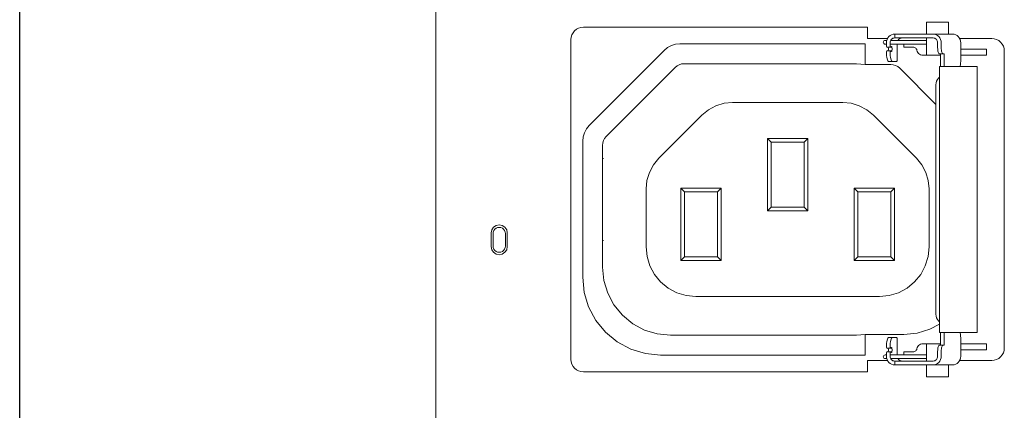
# Model space of a CAD drawing. Header units: millimetres. Extents: x 94562 to 148980, y -25377 to 3008.
# Tile 73 of 140: x 100778 to 100858, y -22695 to -22664. Entities that reach past the tile are written whole.
import ezdxf

# ---------------------------------------------------------------- set-up
doc = ezdxf.new("R2010")
doc.units = ezdxf.units.MM
doc.layers.add('tt_symbole', color=40, linetype='Continuous')

# ---------------------------------------------------------------- blocks, each defined once
blk = doc.blocks.new('IT_szafa_stojąca_42U')
blk.add_line((289.4091, 1608.811), (289.4091, 1797.7235))
blk = doc.blocks.new('PDU_(18)C13_(6)C19')
at = {"layer": 'tt_symbole', "lineweight": 5}
for p, q in [((0, 5.75376), (0, 0)), ((0.26297, 1.69084), (0.26272, 1.69037)), ((0.2835, 1.69063), (0.26286, 1.69063)), ((0.26331, 1.69126), (0.26297, 1.69084)), ((0.26371, 1.69159), (0.26331, 1.69126)), ((0.26417, 1.69185), (0.26371, 1.69159)), ((0.26467, 1.69201), (0.26417, 1.69185)), ((0.26518, 1.69205), (0.26467, 1.69201)), ((0.26524, 1.69205), (0.26518, 1.69205)), ((0.26529, 1.69205), (0.26524, 1.69205)), ((0.26535, 1.69205), (0.26529, 1.69205)), ((0.26543, 1.69205), (0.26535, 1.69205)), ((0.2655, 1.69205), (0.26543, 1.69205)), ((0.26558, 1.69205), (0.2655, 1.69205)), ((0.26567, 1.69205), (0.26558, 1.69205)), ((0.26576, 1.69205), (0.26567, 1.69205)), ((0.27776, 1.69205), (0.26576, 1.69205)), ((0.27826, 1.69205), (0.27776, 1.69205)), ((0.27888, 1.69205), (0.27826, 1.69205)), ((0.27958, 1.69205), (0.27888, 1.69205)), ((0.2804, 1.69205), (0.27958, 1.69205)), ((0.28131, 1.69205), (0.2804, 1.69205)), ((0.28228, 1.69205), (0.28131, 1.69205)), ((0.28332, 1.69205), (0.28228, 1.69205)), ((0.2844, 1.69205), (0.28332, 1.69205)), ((0.28743, 1.69205), (0.2844, 1.69205)), ((0.28793, 1.69201), (0.28743, 1.69205)), ((0.28842, 1.69185), (0.28793, 1.69201)), ((0.28886, 1.69159), (0.28842, 1.69185)), ((0.28926, 1.69126), (0.28886, 1.69159)), ((0.28958, 1.69084), (0.28926, 1.69126)), ((0.28982, 1.69037), (0.28958, 1.69084)), ((0.30271, 1.69173), (0.32136, 1.69173)), ((0.32276, 1.69159), (0.32136, 1.69173)), ((0.32411, 1.69119), (0.32276, 1.69159)), ((0.32536, 1.69052), (0.32411, 1.69119)), ((0.1319, 1.68485), (0.13386, 1.68645)), ((0.13386, 1.68645), (0.13608, 1.68765)), ((0.13608, 1.68765), (0.13849, 1.68837)), ((0.13849, 1.68837), (0.141, 1.68862)), ((0.141, 1.68862), (0.24803, 1.68862)), ((0.2604, 1.68717), (0.26071, 1.68667)), ((0.26071, 1.68667), (0.26286, 1.68667)), ((0.26257, 1.68985), (0.26253, 1.68933)), ((0.26253, 1.68933), (0.26253, 1.68717)), ((0.26253, 1.68848), (0.26483, 1.68848)), ((0.26286, 1.68667), (0.26253, 1.68717)), ((0.26272, 1.69037), (0.26257, 1.68985)), ((0.26286, 1.68667), (0.26285, 1.68667)), ((0.26326, 1.68705), (0.26286, 1.68667)), ((0.26339, 1.68705), (0.26326, 1.68705)), ((0.2635, 1.68684), (0.26339, 1.68705)), ((0.2636, 1.68645), (0.2635, 1.68684)), ((0.26364, 1.68592), (0.2636, 1.68645)), ((0.2636, 1.68484), (0.26364, 1.68537)), ((0.26364, 1.68537), (0.26364, 1.68592)), ((0.26483, 1.68848), (0.2835, 1.68848)), ((0.27588, 1.68671), (0.27631, 1.68667)), ((0.27631, 1.68667), (0.27672, 1.68656)), ((0.27672, 1.68656), (0.2771, 1.68635)), ((0.2771, 1.68635), (0.27743, 1.68609)), ((0.27743, 1.68609), (0.27769, 1.68576)), ((0.27769, 1.68576), (0.2779, 1.68538)), ((0.2779, 1.68538), (0.27803, 1.68498)), ((0.27803, 1.68498), (0.27822, 1.6843)), ((0.28997, 1.68985), (0.28982, 1.69037)), ((0.29001, 1.68933), (0.28997, 1.68985)), ((0.29001, 1.68638), (0.29001, 1.68933)), ((0.29004, 1.68569), (0.29001, 1.68638)), ((0.2901, 1.68501), (0.29004, 1.68569)), ((0.29021, 1.6844), (0.2901, 1.68501)), ((0.32644, 1.68963), (0.32536, 1.69052)), ((0.32735, 1.68855), (0.32644, 1.68963)), ((0.32801, 1.68731), (0.32735, 1.68855)), ((0.32842, 1.68596), (0.32801, 1.68731)), ((0.32856, 1.68458), (0.32842, 1.68596)), ((0.08858, 1.64153), (0.1319, 1.68485)), ((0.26253, 1.68412), (0.26286, 1.68462)), ((0.26283, 1.68462), (0.26285, 1.68462)), ((0.26285, 1.68462), (0.26286, 1.68462)), ((0.26286, 1.68462), (0.26326, 1.68424)), ((0.26326, 1.68424), (0.26339, 1.68424)), ((0.26339, 1.68424), (0.2635, 1.68445)), ((0.2635, 1.68445), (0.2636, 1.68484)), ((0.27822, 1.6843), (0.27856, 1.68367)), ((0.27856, 1.68367), (0.27901, 1.68313)), ((0.27901, 1.68313), (0.27957, 1.68267)), ((0.27957, 1.68267), (0.28019, 1.68234)), ((0.28019, 1.68234), (0.28088, 1.68213)), ((0.28088, 1.68213), (0.2816, 1.68206)), ((0.2816, 1.68206), (0.29175, 1.68206)), ((0.29035, 1.68385), (0.29021, 1.6844)), ((0.29051, 1.68341), (0.29035, 1.68385)), ((0.29069, 1.68308), (0.29051, 1.68341)), ((0.2909, 1.68287), (0.29069, 1.68308)), ((0.29113, 1.6828), (0.2909, 1.68287)), ((0.29319, 1.6828), (0.29113, 1.6828)), ((0.32856, 1.51299), (0.32856, 1.68458)), ((0.08581, 1.63735), (0.08699, 1.63958)), ((0.08699, 1.63958), (0.08858, 1.64153)), ((0.08482, 1.63244), (0.08507, 1.63494)), ((0.08507, 1.63494), (0.08581, 1.63735)), ((0.08482, 1.55398), (0.08482, 1.63244)), ((0.08568, 1.54519), (0.08482, 1.55398)), ((0.08825, 1.53674), (0.08568, 1.54519)), ((0.0924, 1.52895), (0.08825, 1.53674)), ((0.098, 1.52213), (0.0924, 1.52895)), ((0.10482, 1.51653), (0.098, 1.52213)), ((0.29382, 1.51477), (0.29382, 1.52192)), ((0.303, 1.5216), (0.30289, 1.52192)), ((0.30314, 1.52106), (0.303, 1.5216)), ((0.30325, 1.52045), (0.30314, 1.52106)), ((0.30331, 1.51977), (0.30325, 1.52045)), ((0.11261, 1.51237), (0.10482, 1.51653)), ((0.27856, 1.5139), (0.27901, 1.51444)), ((0.27901, 1.51444), (0.27957, 1.51488)), ((0.27957, 1.51488), (0.28019, 1.51522)), ((0.28019, 1.51522), (0.28088, 1.51542)), ((0.28088, 1.51542), (0.2816, 1.51549)), ((0.2816, 1.51549), (0.29175, 1.51549)), ((0.29035, 1.51372), (0.29051, 1.51416)), ((0.29051, 1.51416), (0.29069, 1.51449)), ((0.29069, 1.51449), (0.2909, 1.5147)), ((0.2909, 1.5147), (0.29113, 1.51477)), ((0.29113, 1.51477), (0.29319, 1.51477)), ((0.29319, 1.51477), (0.29382, 1.51477)), ((0.30333, 1.51908), (0.30331, 1.51977)), ((0.30333, 1.50824), (0.30333, 1.51908)), ((0.12106, 1.50981), (0.11261, 1.51237)), ((0.12986, 1.50895), (0.12106, 1.50981)), ((0.24803, 1.50895), (0.12986, 1.50895)), ((0.2604, 1.51344), (0.2607, 1.51295)), ((0.26072, 1.5109), (0.2604, 1.5104)), ((0.2607, 1.51295), (0.26286, 1.51295)), ((0.26286, 1.5109), (0.26072, 1.5109)), ((0.26287, 1.51295), (0.26253, 1.51344)), ((0.26253, 1.5104), (0.26286, 1.5109)), ((0.26253, 1.5104), (0.26253, 1.50824)), ((0.26285, 1.51295), (0.26283, 1.51295)), ((0.26286, 1.51295), (0.26285, 1.51295)), ((0.26287, 1.51295), (0.26286, 1.51295)), ((0.26286, 1.5109), (0.26289, 1.51087)), ((0.26326, 1.51331), (0.26287, 1.51295)), ((0.26289, 1.51087), (0.26326, 1.51052)), ((0.26339, 1.51333), (0.26326, 1.51331)), ((0.26326, 1.51052), (0.26339, 1.51051)), ((0.2635, 1.51312), (0.26339, 1.51333)), ((0.26339, 1.51051), (0.2635, 1.51072)), ((0.2636, 1.51272), (0.2635, 1.51312)), ((0.2635, 1.51072), (0.2636, 1.51112)), ((0.26364, 1.5122), (0.2636, 1.51272)), ((0.2636, 1.51112), (0.26364, 1.51163)), ((0.26364, 1.51163), (0.26364, 1.5122)), ((0.27588, 1.51084), (0.27631, 1.51088)), ((0.27631, 1.51088), (0.27672, 1.51101)), ((0.27672, 1.51101), (0.2771, 1.51122)), ((0.2771, 1.51122), (0.27743, 1.51148)), ((0.27743, 1.51148), (0.27769, 1.51181)), ((0.27769, 1.51181), (0.2779, 1.51219)), ((0.2779, 1.51219), (0.27803, 1.51259)), ((0.27803, 1.51259), (0.27822, 1.51327)), ((0.27822, 1.51327), (0.27856, 1.5139)), ((0.29001, 1.51119), (0.29004, 1.51188)), ((0.29001, 1.50824), (0.29001, 1.51119)), ((0.29004, 1.51188), (0.2901, 1.51255)), ((0.2901, 1.51255), (0.29021, 1.51317)), ((0.29021, 1.51317), (0.29035, 1.51372)), ((0.32644, 1.50792), (0.32735, 1.50902)), ((0.32735, 1.50902), (0.32801, 1.51026)), ((0.32801, 1.51026), (0.32842, 1.51159)), ((0.32842, 1.51159), (0.32856, 1.51299)), ((0.26101, 1.50584), (0.24949, 1.50584)), ((0.24949, 1.50584), (0.24949, 1.49928)), ((0.26253, 1.50824), (0.26257, 1.5077)), ((0.26257, 1.5077), (0.26272, 1.50719)), ((0.26272, 1.50719), (0.26297, 1.50673)), ((0.26286, 1.50694), (0.26421, 1.50694)), ((0.26297, 1.50673), (0.26331, 1.50631)), ((0.26331, 1.50631), (0.26371, 1.50597)), ((0.26371, 1.50597), (0.26417, 1.50572)), ((0.26417, 1.50572), (0.26467, 1.50556)), ((0.26421, 1.50694), (0.26483, 1.50694)), ((0.26467, 1.50556), (0.26518, 1.50551)), ((0.26483, 1.50694), (0.2835, 1.50694)), ((0.26518, 1.50551), (0.26524, 1.50551)), ((0.26518, 1.50551), (0.26518, 1.50333)), ((0.26518, 1.50333), (0.27776, 1.50333)), ((0.26524, 1.50551), (0.26529, 1.50551)), ((0.26529, 1.50551), (0.26535, 1.50551)), ((0.26535, 1.50551), (0.26543, 1.50551)), ((0.26543, 1.50551), (0.2655, 1.50551)), ((0.2655, 1.50551), (0.26558, 1.50551)), ((0.26558, 1.50551), (0.26567, 1.50551)), ((0.26567, 1.50551), (0.26576, 1.50551)), ((0.26576, 1.50551), (0.27776, 1.50551)), ((0.27776, 1.50551), (0.27826, 1.50551)), ((0.27776, 1.50333), (0.27826, 1.50333)), ((0.27826, 1.50551), (0.27888, 1.50551)), ((0.27826, 1.50333), (0.27888, 1.50333)), ((0.27888, 1.50551), (0.27958, 1.50551)), ((0.27888, 1.50333), (0.27958, 1.50333)), ((0.27958, 1.50551), (0.2804, 1.50551)), ((0.27958, 1.50333), (0.2804, 1.50333)), ((0.2804, 1.50551), (0.28131, 1.50551)), ((0.2804, 1.50333), (0.28131, 1.50333)), ((0.28131, 1.50551), (0.28228, 1.50551)), ((0.28131, 1.50333), (0.28228, 1.50333)), ((0.28228, 1.50551), (0.28332, 1.50551)), ((0.28228, 1.50333), (0.28332, 1.50333)), ((0.28332, 1.50551), (0.2844, 1.50551)), ((0.28332, 1.50333), (0.2844, 1.50333)), ((0.2844, 1.50551), (0.28743, 1.50551)), ((0.2844, 1.50333), (0.28743, 1.50333)), ((0.28743, 1.50551), (0.28793, 1.50556)), ((0.28743, 1.50333), (0.29867, 1.50333)), ((0.28793, 1.50556), (0.28842, 1.50572)), ((0.28842, 1.50572), (0.28886, 1.50597)), ((0.28886, 1.50597), (0.28926, 1.50631)), ((0.28926, 1.50631), (0.28958, 1.50673)), ((0.28958, 1.50673), (0.28982, 1.50719)), ((0.28982, 1.50719), (0.28997, 1.5077)), ((0.28997, 1.5077), (0.29001, 1.50824)), ((0.29867, 1.50333), (0.29957, 1.50342)), ((0.29957, 1.50342), (0.30044, 1.5037)), ((0.30044, 1.5037), (0.30125, 1.50416)), ((0.30125, 1.50416), (0.30196, 1.50477)), ((0.30196, 1.50477), (0.30254, 1.50551)), ((0.30254, 1.50551), (0.30297, 1.50635)), ((0.30297, 1.50635), (0.30324, 1.50728)), ((0.30324, 1.50728), (0.30333, 1.50824)), ((0.32136, 1.50584), (0.32276, 1.50597)), ((0.32276, 1.50597), (0.32411, 1.50638)), ((0.32411, 1.50638), (0.32536, 1.50703)), ((0.32536, 1.50703), (0.32644, 1.50792)), ((0.24949, 1.49928), (0.08521, 1.49928))]:
    blk.add_line(p, q, dxfattribs=at)
blk.add_lwpolyline([(0.26101, 1.69173), (0.24949, 1.69173), (0.24949, 1.69828), (0.08521, 1.69828), (0.08381, 1.69815), (0.08246, 1.69774), (0.08122, 1.69708), (0.08013, 1.69619), (0.07924, 1.6951), (0.07857, 1.69387), (0.07815, 1.69252), (0.07801, 1.69112), (0.07801, 1.50644, 0.412636), (0.08521, 1.49928)], format="xyb", dxfattribs=at)
for points in [[(0.29638, 1.69424), (0.29638, 1.70115), (0.29589, 1.70115), (0.29449, 1.70115), (0.2924, 1.70115), (0.28993, 1.70115), (0.28747, 1.70115), (0.28538, 1.70115), (0.28399, 1.70115), (0.2835, 1.70115), (0.2835, 1.69424)], [(0.25481, 1.6918), (0.25492, 1.69174), (0.25494, 1.69173)], [(0.26059, 1.69063), (0.26018, 1.69063), (0.25976, 1.69063), (0.25963, 1.69063), (0.25921, 1.69055), (0.25886, 1.69031), (0.25864, 1.68997), (0.25856, 1.68955), (0.25864, 1.68915), (0.25886, 1.6888), (0.25921, 1.68856), (0.25963, 1.68848), (0.25976, 1.68848), (0.26018, 1.68848), (0.2604, 1.68848)], [(0.26518, 1.69424), (0.26425, 1.69415), (0.26335, 1.69387), (0.26253, 1.69341), (0.26179, 1.6928), (0.26121, 1.69206), (0.26076, 1.6912), (0.26049, 1.69028), (0.2604, 1.68933), (0.2604, 1.68717)], [(0.28743, 1.69424), (0.2844, 1.69424), (0.28332, 1.69424), (0.28228, 1.69424), (0.28131, 1.69424), (0.2804, 1.69424), (0.27958, 1.69424), (0.27888, 1.69424), (0.27826, 1.69424), (0.27776, 1.69424), (0.26576, 1.69424), (0.26567, 1.69424), (0.26558, 1.69424), (0.2655, 1.69424), (0.26543, 1.69424), (0.26535, 1.69424), (0.26529, 1.69424), (0.26524, 1.69424), (0.26518, 1.69424), (0.26518, 1.69205)], [(0.26703, 1.69063), (0.26715, 1.69084), (0.26749, 1.69126), (0.26789, 1.69159), (0.26835, 1.69185), (0.26885, 1.69201), (0.26936, 1.69205)], [(0.2835, 1.69205), (0.2835, 1.68206)], [(0.29382, 1.67565), (0.29382, 1.6828), (0.29319, 1.6828), (0.29299, 1.68287), (0.29278, 1.68308), (0.29258, 1.68341), (0.29242, 1.68385), (0.29228, 1.6844), (0.29218, 1.68501), (0.29211, 1.68569), (0.2921, 1.68638), (0.2921, 1.68933), (0.292, 1.69028), (0.29174, 1.6912), (0.29131, 1.69206), (0.29072, 1.6928), (0.29001, 1.69341), (0.28921, 1.69387), (0.28833, 1.69415), (0.28743, 1.69424), (0.29867, 1.69424), (0.29957, 1.69415), (0.30044, 1.69387), (0.30125, 1.69341), (0.30196, 1.6928), (0.30254, 1.69206), (0.30297, 1.6912), (0.30324, 1.69028), (0.30333, 1.68933), (0.30333, 1.67849), (0.30331, 1.67778), (0.30325, 1.67712), (0.30314, 1.67651), (0.303, 1.67597), (0.30289, 1.67565)], [(0.24803, 1.67669), (0.24803, 1.68862)], [(0.26143, 1.68462), (0.26147, 1.68484), (0.26151, 1.68537), (0.26151, 1.68592), (0.26147, 1.68645), (0.26143, 1.68667)], [(0.26374, 1.67849), (0.26631, 1.67849), (0.26639, 1.67852), (0.26646, 1.67863), (0.26653, 1.67878), (0.2666, 1.67901), (0.26664, 1.67928), (0.26668, 1.67959), (0.26669, 1.67992), (0.26671, 1.68028), (0.26671, 1.68848)], [(0.27588, 1.68671), (0.27051, 1.68671), (0.27051, 1.68848)], [(0.30333, 1.68565), (0.30544, 1.68565), (0.31824, 1.68565), (0.31824, 1.68206), (0.30333, 1.68206)], [(0.26286, 1.68462), (0.26071, 1.68462), (0.2604, 1.68412), (0.2604, 1.68385), (0.26042, 1.68281), (0.26049, 1.6818), (0.2606, 1.68088), (0.26075, 1.68006), (0.26093, 1.6794), (0.26114, 1.6789), (0.26136, 1.67859), (0.2616, 1.67849), (0.26374, 1.67849), (0.2635, 1.67859), (0.26326, 1.6789), (0.26306, 1.6794), (0.26288, 1.68006), (0.26272, 1.68088), (0.26261, 1.6818), (0.26254, 1.68281), (0.26253, 1.68385), (0.26253, 1.68412)], [(0.29175, 1.67565), (0.29175, 1.6828)], [(0.28897, 1.65366), (0.26806, 1.67459), (0.26697, 1.67548), (0.26574, 1.67613), (0.26439, 1.67655), (0.26299, 1.67669), (0.24803, 1.67669), (0.2431, 1.67708), (0.24263, 1.67709), (0.24167, 1.67712), (0.24029, 1.67713), (0.2385, 1.67715), (0.23639, 1.67715), (0.23403, 1.67716), (0.23147, 1.67716), (0.22883, 1.67717), (0.14339, 1.67717), (0.14199, 1.67703), (0.14064, 1.67662), (0.1394, 1.67597), (0.13832, 1.67508), (0.09836, 1.63512), (0.09747, 1.63403), (0.09682, 1.6328), (0.0964, 1.63145), (0.09626, 1.63005), (0.09626, 1.55977), (0.09703, 1.55209), (0.09926, 1.5447), (0.1029, 1.5379), (0.10781, 1.53192), (0.11376, 1.52703), (0.12057, 1.5234), (0.12796, 1.52116), (0.13564, 1.5204), (0.22883, 1.5204), (0.23147, 1.5204), (0.23403, 1.52041), (0.23639, 1.52041), (0.2385, 1.52042), (0.24029, 1.52044), (0.24167, 1.52045), (0.24263, 1.52047), (0.2431, 1.52049), (0.24803, 1.52088), (0.27044, 1.52088), (0.27814, 1.52165), (0.28551, 1.52388), (0.29117, 1.52677)], [(0.29117, 1.66937), (0.29051, 1.6688), (0.28986, 1.66798), (0.28938, 1.66705), (0.28908, 1.66605), (0.28897, 1.66499), (0.28897, 1.53258), (0.28908, 1.53152), (0.28938, 1.53052), (0.28986, 1.52959), (0.29051, 1.52877), (0.29117, 1.5282)], [(0.19165, 1.59216), (0.19165, 1.63403)], [(0.21492, 1.63403), (0.21492, 1.59216)], [(0.19381, 1.6319), (0.19381, 1.59431)], [(0.21278, 1.59431), (0.21278, 1.6319)], [(0.09699, 1.62241), (0.0969, 1.62241)], [(0.14154, 1.56353), (0.14154, 1.60541)], [(0.16481, 1.60541), (0.16481, 1.56353), (0.16267, 1.56567), (0.16267, 1.60326)], [(0.24176, 1.56353), (0.24176, 1.60541), (0.24392, 1.60326), (0.24392, 1.56567)], [(0.24176, 1.60541), (0.26503, 1.60541)], [(0.26288, 1.56567), (0.26288, 1.60326), (0.26503, 1.60541), (0.26503, 1.56353)], [(0.14369, 1.60326), (0.14369, 1.56567)], [(0.26288, 1.60326), (0.24392, 1.60326)], [(0.09699, 1.57516), (0.0969, 1.57516)], [(0.16481, 1.56353), (0.14154, 1.56353), (0.14369, 1.56567), (0.16267, 1.56567)], [(0.24803, 1.50895), (0.24803, 1.52088)], [(0.29175, 1.51477), (0.29175, 1.52192)], [(0.2604, 1.51344), (0.2604, 1.5137), (0.26042, 1.51476), (0.26049, 1.51576), (0.2606, 1.51669), (0.26075, 1.51751), (0.26093, 1.51817), (0.26114, 1.51867), (0.26136, 1.51898), (0.2616, 1.51908), (0.26374, 1.51908), (0.2635, 1.51898), (0.26326, 1.51867), (0.26306, 1.51817), (0.26288, 1.51751), (0.26272, 1.51669), (0.26261, 1.51576), (0.26254, 1.51476), (0.26253, 1.5137), (0.26253, 1.51344)], [(0.26671, 1.50909), (0.26671, 1.51728), (0.26669, 1.51763), (0.26668, 1.51797), (0.26664, 1.51828), (0.2666, 1.51855), (0.26653, 1.51877), (0.26646, 1.51894), (0.26639, 1.51905), (0.26631, 1.51908), (0.26374, 1.51908)], [(0.2835, 1.51549), (0.2835, 1.50551)], [(0.29319, 1.51477), (0.29299, 1.5147), (0.29278, 1.51449), (0.29258, 1.51416), (0.29242, 1.51372), (0.29228, 1.51317), (0.29218, 1.51255), (0.29211, 1.51188), (0.2921, 1.51119), (0.2921, 1.50824), (0.292, 1.50728), (0.29174, 1.50635), (0.29131, 1.50551), (0.29072, 1.50477), (0.29001, 1.50416), (0.28921, 1.5037), (0.28833, 1.50342), (0.28743, 1.50333)], [(0.30333, 1.51192), (0.30544, 1.51192), (0.31824, 1.51192), (0.31824, 1.51549), (0.30333, 1.51549)], [(0.2604, 1.50909), (0.26018, 1.50909), (0.25976, 1.50909), (0.25963, 1.50909), (0.25921, 1.50901), (0.25886, 1.50877), (0.25864, 1.50842), (0.25856, 1.50801), (0.25864, 1.5076), (0.25886, 1.50726), (0.25921, 1.50702), (0.25963, 1.50694), (0.25976, 1.50694), (0.26018, 1.50694), (0.26059, 1.50694)], [(0.2604, 1.5104), (0.2604, 1.50824), (0.26049, 1.50728), (0.26076, 1.50635), (0.26121, 1.50551), (0.26179, 1.50477), (0.26253, 1.50416), (0.26335, 1.5037), (0.26425, 1.50342), (0.26518, 1.50333)], [(0.26143, 1.51295), (0.26147, 1.51272), (0.26151, 1.5122), (0.26151, 1.51163), (0.26147, 1.51112), (0.26143, 1.5109)], [(0.2835, 1.50909), (0.26253, 1.50909)], [(0.27588, 1.51084), (0.27051, 1.51084), (0.27051, 1.50909)], [(0.26936, 1.50551), (0.26885, 1.50556), (0.26835, 1.50572), (0.26789, 1.50597), (0.26749, 1.50631), (0.26715, 1.50673), (0.26703, 1.50694)], [(0.2835, 1.50333), (0.2835, 1.49642), (0.28399, 1.49642), (0.28538, 1.49642), (0.28747, 1.49642), (0.28993, 1.49642), (0.2924, 1.49642), (0.29449, 1.49642), (0.29589, 1.49642), (0.29638, 1.49642), (0.29638, 1.50333)], [(0.30274, 1.50584), (0.32136, 1.50584)]]:
    blk.add_lwpolyline(points, dxfattribs=at)
for points in [[(0.29117, 1.67565), (0.29117, 1.52192), (0.29128, 1.52192), (0.29153, 1.52192), (0.29192, 1.52192), (0.29243, 1.52192), (0.29306, 1.52192), (0.29378, 1.52192), (0.30439, 1.52192), (0.30654, 1.52192), (0.30878, 1.52192), (0.31076, 1.52192), (0.31218, 1.52192), (0.31283, 1.52192), (0.31286, 1.52192), (0.31286, 1.67565), (0.31283, 1.67565), (0.31218, 1.67565), (0.31076, 1.67565), (0.30878, 1.67565), (0.30654, 1.67565), (0.30439, 1.67565), (0.29378, 1.67565), (0.29306, 1.67565), (0.29243, 1.67565), (0.29192, 1.67565), (0.29153, 1.67565), (0.29128, 1.67565)], [(0.25644, 1.54277), (0.15014, 1.54277), (0.14456, 1.54333), (0.13918, 1.54495), (0.13424, 1.54759), (0.12989, 1.55116), (0.12633, 1.55549), (0.12368, 1.56045), (0.12206, 1.56581), (0.1215, 1.5714), (0.1215, 1.60487), (0.12199, 1.60976), (0.12342, 1.61445), (0.12572, 1.61878), (0.12885, 1.62259), (0.15372, 1.64745), (0.15751, 1.65058), (0.16185, 1.6529), (0.16654, 1.65431), (0.17143, 1.6548), (0.23514, 1.6548), (0.24003, 1.65431), (0.24474, 1.6529), (0.24907, 1.65058), (0.25286, 1.64745), (0.27774, 1.62259), (0.28085, 1.61878), (0.28317, 1.61445), (0.28458, 1.60976), (0.28507, 1.60487), (0.28507, 1.5714), (0.28451, 1.56581), (0.28289, 1.56045), (0.28025, 1.55549), (0.27668, 1.55116), (0.27235, 1.54759), (0.26739, 1.54495), (0.26203, 1.54333)], [(0.21492, 1.63403), (0.21278, 1.6319), (0.19381, 1.6319), (0.19165, 1.63403)], [(0.16481, 1.60541), (0.16267, 1.60326), (0.14369, 1.60326), (0.14154, 1.60541)], [(0.19381, 1.59431), (0.21278, 1.59431), (0.21492, 1.59216), (0.19165, 1.59216)], [(0.04122, 1.57946), (0.04088, 1.58124), (0.03986, 1.58275), (0.03835, 1.58376), (0.03657, 1.58411), (0.03479, 1.58376), (0.03328, 1.58275), (0.03228, 1.58124), (0.03192, 1.57946), (0.03192, 1.57158), (0.03228, 1.56981), (0.03328, 1.56829), (0.03479, 1.56729), (0.03657, 1.56693), (0.03835, 1.56729), (0.03986, 1.56829), (0.04088, 1.56981), (0.04122, 1.57158)], [(0.24392, 1.56567), (0.26288, 1.56567), (0.26503, 1.56353), (0.24176, 1.56353)]]:
    blk.add_lwpolyline(points, close=True, dxfattribs=at)
blk.add_lwpolyline([(0.033, 1.57907), (0.033, 1.57192, 1.001446), (0.04015, 1.57192), (0.04015, 1.57907, 1.002189)], format="xyb", close=True, dxfattribs=at)

msp = doc.modelspace()

# ---------------------------------------------------------------- block references
at = {"layer": 'tt_symbole'}
for name, p, xscale, yscale, zscale in [('IT_szafa_stojąca_42U', (97884.399, -39000.652), 10, 10, 10), ('PDU_(18)C13_(6)C19', (100812.11, -22901.429), 139.7022507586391, 139.7022507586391, 139.7022507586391)]:
    msp.add_blockref(name, p, dxfattribs=dict(at, xscale=xscale, yscale=yscale, zscale=zscale))

doc.saveas('drawing.dxf')
